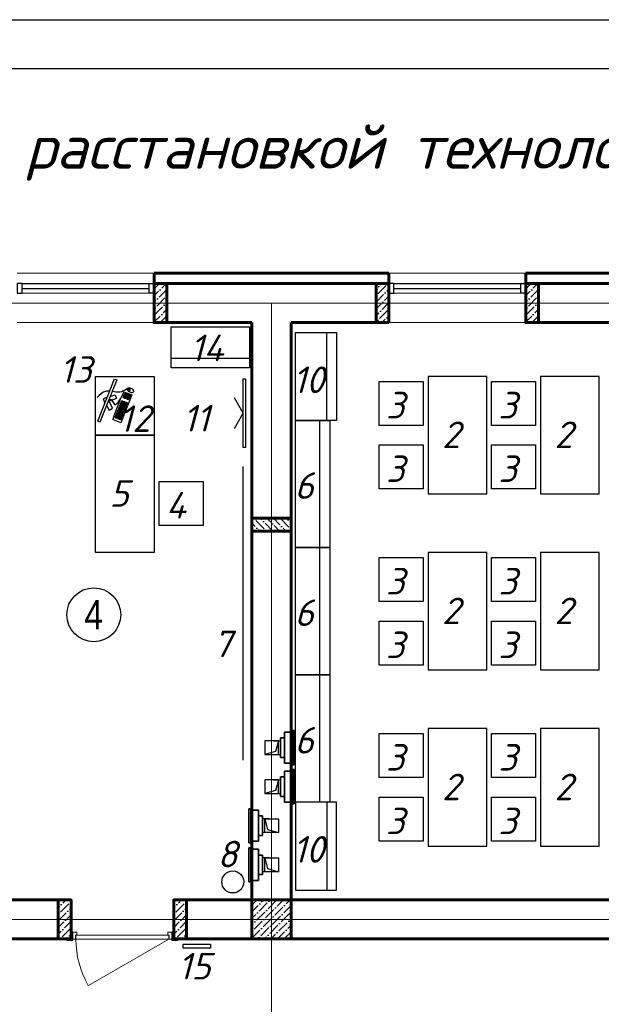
# Model space of a CAD drawing. Header units: millimetres. Extents: x -257011 to 237647566, y 2784933 to 6706507.
# Tile 198 of 256: x 9660689 to 9666636, y 5150281 to 5160346. Entities that reach past the tile are written whole.
import ezdxf

# ---------------------------------------------------------------- set-up
doc = ezdxf.new("R2010")
doc.units = ezdxf.units.MM
doc.header["$LTSCALE"] = 1000
doc.linetypes.add('ACAD_ISO10W100', pattern=[18, 12, -3, 0, -3])
doc.linetypes.add('ADSK_Скрыто', pattern=[6, 3, -3])
for name, color, linetype, lineweight in [('_Hidden_', 7, 'ADSK_Скрыто', 9), ('Doors', 86, 'Continuous', 13), ('expl', 234, 'Continuous', 13), ('Mechanical Equipment', 7, 'Continuous', 18), ('заливки', 250, 'Continuous', 18), ('Калонны', 20, 'Continuous', 25), ('Размеры', 251, 'Continuous', 18)]:
    doc.layers.add(name, color=color, linetype=linetype, lineweight=lineweight)
for name, color, linetype in [('TESS', 252, 'Continuous'), ('ventilatsiya', 7, 'Continuous'), ('ТХ', 7, 'Continuous')]:
    doc.layers.add(name, color=color, linetype=linetype)
doc.styles.get("Standard").update_dxf_attribs({"font": 'ARIALN.TTF'})
doc.styles.add('WMF-Times New Roman0', font='times.ttf')

# ---------------------------------------------------------------- blocks, each defined once
blk = doc.blocks.new('iuluiluiiul')
at = {"layer": 'Doors'}
blk.add_line((1534768, 1631198), (1533946, 1630723), dxfattribs=at)
for points in [[(1533768, 1631268), (1533788, 1631268), (1533788, 1631198), (1533768, 1631198)], [(1533828, 1631238), (1533828, 1631268), (1533788, 1631268), (1533788, 1631198), (1533813, 1631198), (1533813, 1631238)], [(1533818, 1631238), (1534768, 1631238), (1534768, 1631198), (1533818, 1631198)], [(1534758, 1631238), (1534758, 1631268), (1534798, 1631268), (1534798, 1631198), (1534773, 1631198), (1534773, 1631238)], [(1534818, 1631268), (1534798, 1631268), (1534798, 1631198), (1534818, 1631198)], [(1533728, 1631198), (1533788, 1631198), (1533788, 1631183), (1533728, 1631183)], [(1534798, 1631198), (1534858, 1631198), (1534858, 1631183), (1534798, 1631183)]]:
    blk.add_lwpolyline(points, close=True, dxfattribs=at)
blk.add_arc((1534768, 1631198), 950, 180, 210, dxfattribs=at)
blk = doc.blocks.new('wwww')
at = {"layer": 'заливки', "color": 0, "lineweight": 25, "ltscale": 0.15}
for p, q in [((-325484, -679209), (-325477, -679225)), ((-325814, -679382), (-325729, -679357)), ((-325723, -679374), (-325808, -679400)), ((-325729, -679357), (-325713, -679352)), ((-325708, -679369), (-325723, -679374)), ((-325713, -679352), (-325708, -679369)), ((-325699, -679327), (-325681, -679321)), ((-325693, -679344), (-325699, -679327)), ((-325660, -679334), (-325693, -679344)), ((-325687, -679302), (-325671, -679297)), ((-325686, -679305), (-325687, -679302)), ((-325686, -679305), (-325681, -679321)), ((-325671, -679297), (-325660, -679334)), ((-325470, -679244), (-325465, -679256)), ((-325808, -679400), (-325814, -679382))]:
    blk.add_line(p, q, dxfattribs=at)
for points in [[(-325485, -678956), (-325474, -678992), (-326163, -679200), (-326174, -679165)], [(-325563, -679223), (-325558, -679240), (-325573, -679245), (-325579, -679228)], [(-325944, -679338), (-325939, -679355), (-325955, -679360), (-325960, -679343)], [(-325938, -679357), (-325933, -679374), (-325949, -679379), (-325954, -679362)], [(-325933, -679376), (-325927, -679394), (-325943, -679398), (-325948, -679381)], [(-325926, -679333), (-325921, -679350), (-325937, -679355), (-325942, -679337)], [(-325920, -679352), (-325915, -679369), (-325931, -679374), (-325936, -679357)], [(-325915, -679371), (-325909, -679388), (-325925, -679393), (-325930, -679376)], [(-325908, -679327), (-325903, -679344), (-325919, -679349), (-325924, -679332)], [(-325903, -679346), (-325897, -679364), (-325913, -679368), (-325918, -679351)], [(-325897, -679366), (-325892, -679383), (-325907, -679388), (-325912, -679370)], [(-325890, -679322), (-325885, -679339), (-325901, -679344), (-325906, -679327)], [(-325885, -679341), (-325879, -679358), (-325895, -679363), (-325900, -679346)], [(-325879, -679360), (-325874, -679377), (-325889, -679382), (-325895, -679365)], [(-325875, -679317), (-325870, -679334), (-325885, -679339), (-325890, -679322)], [(-325869, -679336), (-325864, -679353), (-325879, -679358), (-325885, -679341)], [(-325863, -679355), (-325858, -679373), (-325874, -679377), (-325879, -679360)], [(-325857, -679312), (-325852, -679329), (-325867, -679334), (-325873, -679316)], [(-325857, -679375), (-325852, -679392), (-325868, -679397), (-325873, -679379)], [(-325851, -679331), (-325846, -679348), (-325862, -679353), (-325867, -679336)], [(-325845, -679350), (-325840, -679367), (-325856, -679372), (-325861, -679355)], [(-325839, -679306), (-325834, -679323), (-325850, -679328), (-325855, -679311)], [(-325839, -679369), (-325834, -679386), (-325850, -679391), (-325855, -679374)], [(-325833, -679325), (-325828, -679343), (-325844, -679347), (-325849, -679330)], [(-325827, -679345), (-325822, -679362), (-325838, -679367), (-325843, -679349)], [(-325821, -679301), (-325816, -679318), (-325832, -679323), (-325837, -679306)], [(-325822, -679364), (-325816, -679381), (-325832, -679386), (-325837, -679369)], [(-325815, -679320), (-325810, -679337), (-325826, -679342), (-325831, -679325)], [(-325810, -679339), (-325804, -679356), (-325820, -679361), (-325825, -679344)], [(-325805, -679296), (-325800, -679313), (-325816, -679318), (-325821, -679301)], [(-325804, -679358), (-325799, -679376), (-325814, -679380), (-325819, -679363)], [(-325800, -679315), (-325794, -679332), (-325810, -679337), (-325815, -679320)], [(-325794, -679335), (-325789, -679352), (-325804, -679356), (-325810, -679339)], [(-325788, -679354), (-325783, -679371), (-325799, -679376), (-325804, -679358)], [(-325788, -679291), (-325782, -679308), (-325798, -679313), (-325803, -679295)], [(-325782, -679310), (-325777, -679327), (-325792, -679332), (-325797, -679315)], [(-325776, -679329), (-325771, -679346), (-325786, -679351), (-325792, -679334)], [(-325770, -679348), (-325765, -679365), (-325781, -679370), (-325786, -679353)], [(-325770, -679285), (-325764, -679302), (-325780, -679307), (-325785, -679290)], [(-325764, -679304), (-325759, -679322), (-325774, -679326), (-325780, -679309)], [(-325758, -679324), (-325753, -679341), (-325769, -679346), (-325774, -679328)], [(-325752, -679343), (-325747, -679360), (-325763, -679365), (-325768, -679348)], [(-325752, -679280), (-325747, -679297), (-325762, -679302), (-325767, -679285)], [(-325746, -679299), (-325741, -679316), (-325756, -679321), (-325762, -679304)], [(-325740, -679318), (-325735, -679335), (-325751, -679340), (-325756, -679323)], [(-325736, -679275), (-325731, -679292), (-325747, -679297), (-325752, -679280)], [(-325734, -679337), (-325729, -679355), (-325745, -679359), (-325750, -679342)], [(-325730, -679294), (-325725, -679312), (-325741, -679316), (-325746, -679299)], [(-325725, -679314), (-325719, -679331), (-325735, -679335), (-325740, -679318)], [(-325718, -679270), (-325713, -679287), (-325729, -679292), (-325734, -679274)], [(-325719, -679333), (-325714, -679350), (-325729, -679355), (-325734, -679337)], [(-325712, -679289), (-325707, -679306), (-325723, -679311), (-325728, -679294)], [(-325707, -679308), (-325701, -679325), (-325717, -679330), (-325722, -679313)], [(-325700, -679264), (-325695, -679281), (-325711, -679286), (-325716, -679269)], [(-325701, -679327), (-325696, -679345), (-325711, -679349), (-325716, -679332)], [(-325695, -679347), (-325690, -679364), (-325705, -679368), (-325711, -679351)], [(-325695, -679284), (-325689, -679301), (-325705, -679305), (-325710, -679288)], [(-325689, -679303), (-325684, -679320), (-325699, -679325), (-325704, -679307)], [(-325682, -679259), (-325677, -679276), (-325693, -679281), (-325698, -679264)], [(-325677, -679341), (-325672, -679358), (-325688, -679363), (-325693, -679346)], [(-325677, -679278), (-325671, -679295), (-325687, -679300), (-325692, -679283)], [(-325659, -679336), (-325654, -679353), (-325670, -679358), (-325675, -679340)], [(-325617, -679239), (-325611, -679256), (-325627, -679261), (-325632, -679244)], [(-325611, -679258), (-325606, -679275), (-325621, -679280), (-325626, -679263)], [(-325605, -679277), (-325600, -679295), (-325615, -679299), (-325621, -679282)], [(-325599, -679297), (-325594, -679314), (-325610, -679319), (-325615, -679301)], [(-325599, -679234), (-325594, -679251), (-325609, -679255), (-325614, -679238)], [(-325593, -679253), (-325588, -679270), (-325603, -679275), (-325609, -679258)], [(-325593, -679316), (-325588, -679333), (-325604, -679338), (-325609, -679321)], [(-325587, -679272), (-325582, -679289), (-325598, -679294), (-325603, -679277)], [(-325581, -679228), (-325576, -679245), (-325591, -679250), (-325597, -679233)], [(-325581, -679291), (-325576, -679308), (-325592, -679313), (-325597, -679296)], [(-325575, -679247), (-325570, -679265), (-325586, -679269), (-325591, -679252)], [(-325576, -679310), (-325570, -679328), (-325586, -679332), (-325591, -679315)], [(-325569, -679267), (-325564, -679284), (-325580, -679288), (-325585, -679271)], [(-325563, -679286), (-325558, -679303), (-325574, -679308), (-325579, -679291)], [(-325557, -679242), (-325552, -679259), (-325568, -679264), (-325573, -679247)], [(-325558, -679305), (-325552, -679322), (-325568, -679327), (-325573, -679310)], [(-325551, -679261), (-325546, -679278), (-325562, -679283), (-325567, -679266)], [(-325546, -679280), (-325540, -679298), (-325556, -679302), (-325561, -679285)], [(-325540, -679300), (-325535, -679317), (-325550, -679321), (-325555, -679304)], [(-325927, -679396), (-325922, -679413), (-325937, -679418), (-325942, -679400)], [(-325921, -679415), (-325916, -679432), (-325931, -679437), (-325937, -679420)], [(-325909, -679390), (-325904, -679407), (-325919, -679412), (-325924, -679395)], [(-325903, -679409), (-325898, -679427), (-325913, -679431), (-325919, -679414)], [(-325891, -679385), (-325886, -679402), (-325901, -679407), (-325907, -679390)], [(-325885, -679404), (-325880, -679421), (-325896, -679426), (-325901, -679409)], [(-325873, -679379), (-325868, -679397), (-325884, -679401), (-325889, -679384)], [(-325867, -679399), (-325862, -679416), (-325878, -679421), (-325883, -679403)], [(-325852, -679394), (-325846, -679411), (-325862, -679416), (-325867, -679399)], [(-325834, -679388), (-325828, -679406), (-325844, -679410), (-325849, -679393)], [(-325816, -679383), (-325811, -679400), (-325826, -679405), (-325831, -679388)]]:
    blk.add_lwpolyline(points, close=True, dxfattribs=at)
for points in [[(-325871, -679073), (-325877, -679070), (-325843, -679016)], [(-325788, -679048), (-325785, -679042), (-325843, -679016)], [(-325552, -679198), (-325513, -679328), (-325964, -679465), (-326004, -679335)], [(-325889, -679117), (-325924, -679194), (-325866, -679220), (-325815, -679108)], [(-325749, -679075), (-325677, -679120), (-325710, -679173), (-325815, -679108)]]:
    blk.add_lwpolyline(points, dxfattribs=at)
for centre, radius, start, end in [((-325114, -681459), 2303, 100.9493, 112.708), ((-325477, -679229), 29.5, 216.9044, 354.8007)]:
    blk.add_arc(centre, radius, start, end, dxfattribs=at)
at = {"layer": 'заливки', "color": 0, "lineweight": 25, "ltscale": 0.15, "extrusion": (0, 0, -1)}
blk.add_ellipse((-325468, -679263), major_axis=(16.4, -53.3), ratio=0.548518, dxfattribs=at)
at = {"layer": 'заливки', "color": 0, "lineweight": 25, "ltscale": 0.15}
blk.add_ellipse((-325473, -679235), major_axis=(3.92, -9.4), ratio=0.353008, dxfattribs=at)
for points, knots in [([(-325685, -679017), (-325698, -678997), (-325744, -678938), (-325827, -678931), (-325886, -678926)], [258.945343, 258.945343, 258.945343, 258.945343, 321.866255, 469.799997, 469.799997, 469.799997, 469.799997]), ([(-325484, -679209), (-325526, -679194), (-325606, -679165), (-325646, -679086), (-325666, -679050)], [0, 0, 0, 0, 117.894714, 225.048375, 225.048375, 225.048375, 225.048375]), ([(-325805, -679092), (-325787, -679100), (-325762, -679126), (-325839, -679240), (-325737, -679231), (-325675, -679225)], [52.696456, 52.696456, 52.696456, 52.696456, 88.452953, 137.856523, 215.270135, 215.270135, 215.270135, 215.270135]), ([(-325800, -679090), (-325797, -679092), (-325794, -679094), (-325788, -679098), (-325785, -679100), (-325780, -679106), (-325778, -679110), (-325775, -679117), (-325774, -679121), (-325774, -679127), (-325774, -679129), (-325775, -679133), (-325775, -679135), (-325777, -679143), (-325779, -679149), (-325783, -679160), (-325786, -679166), (-325791, -679178), (-325793, -679183), (-325796, -679192), (-325797, -679195), (-325798, -679200), (-325798, -679202), (-325798, -679206), (-325798, -679207), (-325797, -679210), (-325796, -679212), (-325795, -679214), (-325794, -679216), (-325791, -679218), (-325790, -679219), (-325786, -679221), (-325784, -679221), (-325778, -679224), (-325773, -679225), (-325761, -679226), (-325754, -679227), (-325740, -679227), (-325732, -679226), (-325709, -679225), (-325692, -679224), (-325675, -679222)], [54.981019, 54.981019, 54.981019, 54.981019, 61.260874, 61.260874, 69.6918, 69.6918, 78.122727, 78.122727, 86.553654, 86.553654, 90.403827, 90.403827, 94.253999, 94.253999, 104.434609, 104.434609, 114.615219, 114.615219, 124.795829, 124.795829, 131.641747, 131.641747, 135.939583, 135.939583, 141.201002, 141.201002, 146.462422, 146.462422, 151.723841, 151.723841, 156.985261, 156.985261, 162.24668, 162.24668, 172.922377, 172.922377, 183.598075, 183.598075, 194.273772, 194.273772, 215.270135, 215.270135, 215.270135, 215.270135])]:
    blk.add_open_spline(points, degree=3, knots=knots, dxfattribs=at)
blk = doc.blocks.new('Осевые декоративные вентиляторы для вытяжной вентиляции с производительностью до 310 м3 - ВЕНТС 100 ЛД турбо-1935147-Вентиляция_ План 1го этажа')
at = {"layer": '_Hidden_', "color": 5, "lineweight": 35}
for p, q in [((7212.2, 27527.7), (7212.2, 27527.5)), ((7212.2, 27527.5), (7212.2, 27527.7)), ((7224.3, 27527.5), (7224.3, 27527.7)), ((7224.3, 27527.7), (7224.3, 27527.5)), ((7245.8, 27527.5), (7245.8, 27527.7)), ((7245.8, 27527.7), (7245.8, 27527.5)), ((7247.5, 27535.3), (7247.7, 27535.3)), ((7212.2, 27368.8), (7212.2, 27368.7)), ((7212.2, 27368.7), (7212.2, 27368.8)), ((7224.3, 27368.7), (7224.3, 27368.8)), ((7224.3, 27368.8), (7224.3, 27368.7)), ((7245.8, 27368.8), (7245.8, 27368.7)), ((7245.8, 27368.7), (7245.8, 27368.8)), ((7247.7, 27360.8), (7247.5, 27360.8))]:
    blk.add_line(p, q, dxfattribs=at)
at = {"layer": 'Mechanical Equipment', "color": 5, "lineweight": 35}
for p, q in [((7224.3, 27527.7), (7212.2, 27527.7)), ((7212.2, 27527.7), (7212.2, 27527.5)), ((7212.2, 27522.7), (7212.2, 27527.7)), ((7245.8, 27527.7), (7224.3, 27527.7)), ((7224.3, 27527.5), (7224.3, 27527.7)), ((7224.3, 27527.7), (7224.3, 27527.5)), ((7245.8, 27527.5), (7245.8, 27527.7)), ((7245.8, 27527.7), (7245.8, 27522.7)), ((7247.3, 27535.3), (7247.3, 27360.8)), ((7247.4, 27535.3), (7247.4, 27360.8)), ((7247.5, 27535.3), (7252.3, 27535.3)), ((7252.3, 27535.3), (7257, 27535.3)), ((7252.3, 27535.3), (7252.3, 27360.8)), ((7257, 27535.3), (7261.8, 27535.3)), ((7261.8, 27360.8), (7261.8, 27535.3)), ((7212.2, 27498.2), (7191.6, 27498.2)), ((7191.6, 27398.2), (7191.6, 27498.2)), ((7212.2, 27373.7), (7212.2, 27522.7)), ((7245.8, 27522.7), (7245.8, 27373.7)), ((7191.6, 27398.2), (7212.2, 27398.2)), ((7212.2, 27368.7), (7212.2, 27373.7)), ((7212.2, 27368.8), (7212.2, 27368.7)), ((7212.2, 27368.7), (7224.3, 27368.7)), ((7224.3, 27368.7), (7224.3, 27368.8)), ((7224.3, 27368.8), (7224.3, 27368.7)), ((7224.3, 27368.7), (7245.8, 27368.7)), ((7245.8, 27373.7), (7245.8, 27368.7)), ((7245.8, 27368.7), (7245.8, 27368.8)), ((7252.3, 27360.8), (7247.5, 27360.8)), ((7257, 27360.8), (7252.3, 27360.8)), ((7261.8, 27360.8), (7257, 27360.8))]:
    blk.add_line(p, q, dxfattribs=at)

msp = doc.modelspace()

# ---------------------------------------------------------------- hatches: boundary and pattern name
at = {"ltscale": 100}
h = msp.add_hatch(dxfattribs=at)
h.set_pattern_fill('ANSI36', color=256, scale=15, style=0)
h.set_pattern_definition([(45, (9789965.837, 4440094.743), (25.2569703, 92.6088912), [119.0625, -23.8125, 0, -23.8125])])
h.paths.add_polyline_path([(9662063.575, 5157249.213), (9662193.575, 5157249.213), (9662193.575, 5157649.213), (9662063.575, 5157649.213)])
h = msp.add_hatch(dxfattribs=at)
h.set_pattern_fill('ANSI36', color=256, scale=15, style=0)
h.set_pattern_definition([(45, (9795535.837, 4440094.743), (25.2569703, 92.6088912), [119.0625, -23.8125, 0, -23.8125])])
h.paths.add_polyline_path([(9664333.575, 5157249.213), (9664463.575, 5157249.213), (9664463.575, 5157649.213), (9664333.575, 5157649.213)])
h = msp.add_hatch(dxfattribs=at)
h.set_pattern_fill('ANSI36', color=256, scale=15, style=0)
h.set_pattern_definition([(45, (9793765.837, 4440094.743), (25.2569703, 92.6088912), [119.0625, -23.8125, 0, -23.8125])])
h.paths.add_polyline_path([(9665863.575, 5157249.213), (9665993.575, 5157249.213), (9665993.575, 5157649.213), (9665863.575, 5157649.213)])
h = msp.add_hatch(dxfattribs=at)
h.set_pattern_fill('ANSI36', color=256, scale=15, angle=90, style=0)
h.set_pattern_definition([(135, (10394327.577, 5284221.475), (-92.6088912, 25.2569703), [119.0625, -23.8125, 0, -23.8125])])
h.paths.add_polyline_path([(9663463.575, 5155119.213), (9663463.575, 5155249.213), (9663063.575, 5155249.213), (9663063.575, 5155119.213)])
h = msp.add_hatch(dxfattribs=at)
h.set_pattern_fill('ANSI36', color=256, scale=15, style=0)
h.set_pattern_definition([(45, (9790185.837, 4420085.21), (25.2569703, 92.6088912), [119.0625, -23.8125, 0, -23.8125])])
h.paths.add_polyline_path([(9661083.575, 5150949.213), (9661213.575, 5150949.213), (9661213.575, 5151349.213), (9661083.575, 5151349.213)])
h = msp.add_hatch(dxfattribs=at)
h.set_pattern_fill('ANSI36', color=256, scale=15, style=0)
h.set_pattern_definition([(45, (9791365.837, 4420085.21), (25.2569703, 92.6088912), [119.0625, -23.8125, 0, -23.8125])])
h.paths.add_polyline_path([(9662263.575, 5150949.213), (9662393.575, 5150949.213), (9662393.575, 5151349.213), (9662263.575, 5151349.213)])
h = msp.add_hatch(dxfattribs=at)
h.set_pattern_fill('ANSI36', color=256, scale=15, style=0)
h.set_pattern_definition([(45, (-7381698.976, 14334179.213), (25.25697034, 92.60889125), [119.0625, -23.8125, 0, -23.8125])])
h.paths.add_polyline_path([(9663063.575, 5151349.213), (9663463.575, 5151349.213), (9663463.575, 5150949.213), (9663063.575, 5150949.213)])

# ---------------------------------------------------------------- linework, layer by layer
at = {"lineweight": 9, "ltscale": 100}
for p, q in [((9660663.575, 5157756.213), (9662063.575, 5157756.213)), ((9664463.575, 5157756.213), (9665863.575, 5157756.213)), ((9660663.575, 5157249.213), (9662063.575, 5157249.213)), ((9664463.575, 5157249.213), (9665863.575, 5157249.213))]:
    msp.add_line(p, q, dxfattribs=at)
at = {"color": 5}
for p, q in [((9660713.575, 5157649.213), (9662013.575, 5157649.213)), ((9664513.575, 5157649.213), (9665813.575, 5157649.213)), ((9660713.575, 5157599.213), (9662013.575, 5157599.213)), ((9664513.575, 5157599.213), (9665813.575, 5157599.213))]:
    msp.add_line(p, q, dxfattribs=at)
at = {"lineweight": 60, "ltscale": 100}
for p, q in [((9662063.575, 5157649.213), (9662063.575, 5157249.213)), ((9664463.575, 5157649.213), (9664463.575, 5157249.213)), ((9665863.575, 5157649.213), (9665863.575, 5157249.213)), ((9663063.575, 5157249.213), (9663063.575, 5151349.213)), ((9663463.575, 5157249.213), (9663463.575, 5151349.213)), ((9661213.575, 5151349.213), (9653863.575, 5151349.213)), ((9661213.575, 5151349.213), (9661213.575, 5150949.213)), ((9663063.575, 5151349.213), (9662263.575, 5151349.213)), ((9662263.575, 5151349.213), (9662263.575, 5150949.213)), ((9670683.575, 5151349.213), (9663463.575, 5151349.213)), ((9661213.575, 5150949.213), (9653463.575, 5150949.212)), ((9670683.575, 5150949.213), (9662263.575, 5150949.213))]:
    msp.add_line(p, q, dxfattribs=at)
at = {"color": 5, "lineweight": 0}
for p, q in [((9660713.575, 5157549.213), (9662013.575, 5157549.213)), ((9664513.575, 5157549.213), (9665813.575, 5157549.213))]:
    msp.add_line(p, q, dxfattribs=at)
at = {"color": 1, "linetype": 'ACAD_ISO10W100', "lineweight": 9, "ltscale": 100}
for p, q in [((9672863.575, 5157449.213), (9653663.575, 5157449.213)), ((9663263.575, 5157449.213), (9663263.575, 5141849.213)), ((9672863.575, 5151149.213), (9653663.575, 5151149.213))]:
    msp.add_line(p, q, dxfattribs=at)
at = {"color": 1}
msp.add_lwpolyline([(9640518.224, 5160346.136), (9682518.224, 5160346.136), (9682518.224, 5130646.136), (9640518.224, 5130646.136)], close=True, dxfattribs=at)
at = {"lineweight": 30}
msp.add_lwpolyline([(9642518.224, 5159846.136), (9682018.224, 5159846.136), (9682018.224, 5131146.136), (9642518.224, 5131146.136)], close=True, dxfattribs=at)
at = {"color": 252, "lineweight": 60, "ltscale": 100}
for points in [[(9662063.575, 5157649.213), (9662063.575, 5157756.213)], [(9662063.575, 5157756.212), (9664463.575, 5157756.212)], [(9664463.575, 5157649.213), (9664463.575, 5157756.213)], [(9665863.575, 5157649.213), (9665863.575, 5157756.213)], [(9665863.575, 5157756.212), (9667363.575, 5157756.212)]]:
    msp.add_lwpolyline(points, dxfattribs=at)
at = {"color": 32, "lineweight": 30, "ltscale": 100}
for points in [[(9662063.575, 5157749.212), (9664463.575, 5157749.212)], [(9665863.575, 5157749.212), (9667363.575, 5157749.212)]]:
    msp.add_lwpolyline(points, dxfattribs=at)
at = {"color": 5}
for points in [[(9660663.575, 5157549.213), (9660713.575, 5157549.213), (9660713.575, 5157649.213), (9660663.575, 5157649.213)], [(9662063.575, 5157549.213), (9662013.575, 5157549.213), (9662013.575, 5157649.213), (9662063.575, 5157649.213)], [(9664463.575, 5157549.213), (9664513.575, 5157549.213), (9664513.575, 5157649.213), (9664463.575, 5157649.213)], [(9665863.575, 5157549.213), (9665813.575, 5157549.213), (9665813.575, 5157649.213), (9665863.575, 5157649.213)]]:
    msp.add_lwpolyline(points, close=True, dxfattribs=at)
at = {"lineweight": 60, "ltscale": 100}
for points in [[(9662063.575, 5157649.213), (9664463.575, 5157649.213)], [(9665863.575, 5157649.213), (9667363.575, 5157649.213)], [(9662063.575, 5157249.213), (9663063.575, 5157249.213)], [(9663463.575, 5157249.213), (9664463.575, 5157249.213)], [(9665863.575, 5157249.213), (9667363.575, 5157249.213)]]:
    msp.add_lwpolyline(points, dxfattribs=at)
at = {"ltscale": 100}
msp.add_lwpolyline([(9662360.168, 5150896.025), (9662640.168, 5150896.025), (9662640.168, 5150856.025), (9662360.168, 5150856.025)], close=True, dxfattribs=at)
at = {"layer": 'expl', "lineweight": 30}
msp.add_circle((9661446.018, 5154263.292), 275.112, dxfattribs=at)
at = {"layer": 'ventilatsiya', "lineweight": 30, "ltscale": 100}
for p, q in [((9663288.258, 5152975.54), (9663355.279, 5152975.54)), ((9663333.575, 5152975.54), (9663304.454, 5152867.193)), ((9663304.454, 5152867.193), (9663193.575, 5152835.54)), ((9663288.258, 5152835.54), (9663355.279, 5152835.54)), ((9663288.258, 5152576.002), (9663355.279, 5152576.002)), ((9663333.575, 5152576.002), (9663304.454, 5152467.655)), ((9663304.454, 5152467.655), (9663193.575, 5152436.002)), ((9663288.258, 5152436.002), (9663355.279, 5152436.002)), ((9663238.892, 5152176.465), (9663171.871, 5152176.465)), ((9663193.575, 5152176.465), (9663222.696, 5152068.118)), ((9663238.892, 5152036.465), (9663171.871, 5152036.465)), ((9663222.696, 5152068.118), (9663333.575, 5152036.465)), ((9663238.892, 5151776.927), (9663171.871, 5151776.927)), ((9663193.575, 5151776.927), (9663222.696, 5151668.58)), ((9663238.892, 5151636.927), (9663171.871, 5151636.927)), ((9663222.696, 5151668.58), (9663333.575, 5151636.927))]:
    msp.add_line(p, q, dxfattribs=at)
for points in [[(9663333.575, 5152975.54), (9663193.575, 5152975.54), (9663193.575, 5152835.54), (9663333.575, 5152835.54)], [(9663333.575, 5152576.002), (9663193.575, 5152576.002), (9663193.575, 5152436.002), (9663333.575, 5152436.002)], [(9663193.575, 5152176.465), (9663333.575, 5152176.465), (9663333.575, 5152036.465), (9663193.575, 5152036.465)], [(9663193.575, 5151776.927), (9663333.575, 5151776.927), (9663333.575, 5151636.927), (9663193.575, 5151636.927)]]:
    msp.add_lwpolyline(points, close=True, dxfattribs=at)
at = {"layer": 'Размеры', "lineweight": 60, "ltscale": 5}
for points in [[(9662193.575, 5157249.213), (9662063.575, 5157249.213), (9662063.575, 5157649.213), (9662193.575, 5157649.213)], [(9664463.575, 5157249.213), (9664333.575, 5157249.213), (9664333.575, 5157649.213), (9664463.575, 5157649.213)], [(9665993.575, 5157249.213), (9665863.575, 5157249.213), (9665863.575, 5157649.213), (9665993.575, 5157649.213)], [(9663463.575, 5155249.213), (9663463.575, 5155119.213), (9663063.575, 5155119.213), (9663063.575, 5155249.213)], [(9661213.575, 5150949.213), (9661083.575, 5150949.213), (9661083.575, 5151349.213), (9661213.575, 5151349.213)], [(9662393.575, 5150949.213), (9662263.575, 5150949.213), (9662263.575, 5151349.213), (9662393.575, 5151349.213)], [(9663463.575, 5150949.213), (9663063.575, 5150949.213), (9663063.575, 5151349.213), (9663463.575, 5151349.213)]]:
    msp.add_lwpolyline(points, close=True, dxfattribs=at)
at = {"layer": 'ТХ', "ltscale": 5}
msp.add_line((9662969.313, 5155778.217), (9662969.313, 5152778.217), dxfattribs=at)
for points in [[(9663037.991, 5157206.301), (9663037.991, 5156786.301), (9662237.991, 5156786.301), (9662237.991, 5157206.301)], [(9663509.033, 5157149.213), (9663929.033, 5157149.213), (9663929.033, 5156249.213), (9663509.033, 5156249.213)], [(9663829.033, 5157149.213), (9663929.033, 5157149.213), (9663929.033, 5156249.213), (9663829.033, 5156249.213)], [(9663037.991, 5156886.301), (9663037.991, 5156786.301), (9662237.991, 5156786.301), (9662237.991, 5156886.301)], [(9661463.575, 5156699.213), (9662063.575, 5156699.213), (9662063.575, 5156099.213), (9661463.575, 5156099.213)], [(9662973.882, 5156674.086), (9662998.882, 5156674.086), (9662998.882, 5155974.086), (9662973.882, 5155974.086)], [(9664363.575, 5156649.213), (9664813.575, 5156649.213), (9664813.575, 5156199.213), (9664363.575, 5156199.213)], [(9664863.575, 5155499.213), (9665463.575, 5155499.213), (9665463.575, 5156699.213), (9664863.575, 5156699.213)], [(9665513.575, 5156649.213), (9665963.575, 5156649.213), (9665963.575, 5156199.213), (9665513.575, 5156199.213)], [(9666013.575, 5155499.213), (9666613.575, 5155499.213), (9666613.575, 5156699.213), (9666013.575, 5156699.213)], [(9663509.033, 5156249.213), (9663859.033, 5156249.213), (9663859.033, 5154949.213), (9663509.033, 5154949.213)], [(9663759.033, 5156249.213), (9663859.033, 5156249.213), (9663859.033, 5154949.213), (9663759.033, 5154949.213)], [(9661463.575, 5156099.213), (9662063.575, 5156099.213), (9662063.575, 5154899.213), (9661463.575, 5154899.213)], [(9664363.575, 5155999.213), (9664813.575, 5155999.213), (9664813.575, 5155549.213), (9664363.575, 5155549.213)], [(9665513.575, 5155999.213), (9665963.575, 5155999.213), (9665963.575, 5155549.213), (9665513.575, 5155549.213)], [(9662113.575, 5155626.272), (9662563.575, 5155626.272), (9662563.575, 5155176.272), (9662113.575, 5155176.272)], [(9663509.033, 5154949.213), (9663859.033, 5154949.213), (9663859.033, 5153649.213), (9663509.033, 5153649.213)], [(9663759.033, 5154949.213), (9663859.033, 5154949.213), (9663859.033, 5153649.213), (9663759.033, 5153649.213)], [(9664363.575, 5154849.213), (9664813.575, 5154849.213), (9664813.575, 5154399.213), (9664363.575, 5154399.213)], [(9664863.575, 5153699.213), (9665463.575, 5153699.213), (9665463.575, 5154899.213), (9664863.575, 5154899.213)], [(9665513.575, 5154849.213), (9665963.575, 5154849.213), (9665963.575, 5154399.213), (9665513.575, 5154399.213)], [(9666013.575, 5153699.213), (9666613.575, 5153699.213), (9666613.575, 5154899.213), (9666013.575, 5154899.213)], [(9664363.575, 5154199.213), (9664813.575, 5154199.213), (9664813.575, 5153749.213), (9664363.575, 5153749.213)], [(9665513.575, 5154199.213), (9665963.575, 5154199.213), (9665963.575, 5153749.213), (9665513.575, 5153749.213)], [(9663509.033, 5153649.213), (9663859.033, 5153649.213), (9663859.033, 5152349.213), (9663509.033, 5152349.213)], [(9663759.033, 5153649.213), (9663859.033, 5153649.213), (9663859.033, 5152349.213), (9663759.033, 5152349.213)], [(9664363.575, 5153049.213), (9664813.575, 5153049.213), (9664813.575, 5152599.213), (9664363.575, 5152599.213)], [(9664863.575, 5151899.213), (9665463.575, 5151899.213), (9665463.575, 5153099.213), (9664863.575, 5153099.213)], [(9665513.575, 5153049.213), (9665963.575, 5153049.213), (9665963.575, 5152599.213), (9665513.575, 5152599.213)], [(9666013.575, 5151899.213), (9666613.575, 5151899.213), (9666613.575, 5153099.213), (9666013.575, 5153099.213)], [(9663509.033, 5151449.213), (9663929.033, 5151449.213), (9663929.033, 5152349.213), (9663509.033, 5152349.213)], [(9663829.033, 5151449.213), (9663929.033, 5151449.213), (9663929.033, 5152349.213), (9663829.033, 5152349.213)], [(9664363.575, 5152399.213), (9664813.575, 5152399.213), (9664813.575, 5151949.213), (9664363.575, 5151949.213)], [(9665513.575, 5152399.213), (9665963.575, 5152399.213), (9665963.575, 5151949.213), (9665513.575, 5151949.213)]]:
    msp.add_lwpolyline(points, close=True, dxfattribs=at)
msp.add_lwpolyline([(9662883.343, 5156167.267), (9662973.882, 5156324.086), (9662883.343, 5156480.904)], dxfattribs=at)
at = {"layer": 'ТХ', "ltscale": 3}
msp.add_circle((9662867.832, 5151532.912), 112.829, dxfattribs=at)

# ---------------------------------------------------------------- block references
at = {"lineweight": 60}
msp.add_blockref('iuluiluiiul', (8127445.109, 3519750.785), dxfattribs=at)
at = {"layer": 'TESS', "color": 16, "xscale": 0.6480000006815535, "yscale": 0.6480000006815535, "zscale": 0.6480000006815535, "rotation": 51.30378353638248}
msp.add_blockref('wwww', (9450142.182, 5596348.475), dxfattribs=at)
at = {"layer": 'ventilatsiya', "color": 5, "lineweight": 30, "true_color": 0x0000ff, "yscale": 2, "zscale": 2}
for p, xscale in [((9648972.069, 5098009.195), 2), ((9648972.069, 5097609.658), 2), ((9677555.081, 5097210.12), -2), ((9677555.081, 5096810.583), -2)]:
    msp.add_blockref('Осевые декоративные вентиляторы для вытяжной вентиляции с производительностью до 310 м3 - ВЕНТС 100 ЛД турбо-1935147-Вентиляция_ План 1го этажа', p, dxfattribs=dict(at, xscale=xscale))

# ---------------------------------------------------------------- texts
at = {"insert": (9663165.782, 5159272.463), "char_height": 450, "width": 30637.42315, "attachment_point": 2, "style": 'WMF-Times New Roman0'}
msp.add_mtext('{\\fISOCPEUR|b1|i1|c204|p34;План стен первого этажа с расстановкой технологического оборудования}', dxfattribs=at)
at = {"lineweight": 9, "insert": (9661349.622, 5154114.626), "char_height": 300, "width": 349.18984, "attachment_point": 7}
msp.add_mtext('4', dxfattribs=at)
at = {"layer": 'Калонны', "char_height": 271.656}
for s, insert, attachment_point in [('{\\fArial|b0|i0|c204|p34;\\C150; \\fISOCPEUR|b0|i1|c204|p34;\\C1;14}', (9662326.167, 5156855.54), 7), ('{\\fArial|b0|i0|c204|p34;\\C150; \\fISOCPEUR|b0|i1|c0|p34;\\C1;13}', (9660992.4, 5156633.88), 7), ('{\\fArial|b0|i0|c204|p34;\\C150; \\fISOCPEUR|b0|i1|c204|p34;\\C1;1\\fISOCPEUR|b0|i1|c0|p34;0}', (9663374.646, 5156529.412), 7), ('{\\fArial|b0|i0|c204|p34;\\C150; \\fISOCPEUR|b0|i1|c204|p34;\\C1;3}', (9664327.317, 5156269.671), 7), ('{\\fArial|b0|i0|c204|p34;\\C150; \\fISOCPEUR|b0|i1|c204|p34;\\C1;3}', (9665477.317, 5156269.671), 7), ('{\\fArial|b0|i0|c204|p34;\\C150; \\fISOCPEUR|b0|i1|c0|p34;\\C1;12}', (9661598.031, 5156132.071), 7), ('{\\fArial|b0|i0|c204|p34;\\C150; \\fISOCPEUR|b0|i1|c0|p34;\\C1;11}', (9662251.267, 5156136.076), 7), ('{\\fArial|b0|i0|c204|p34;\\C150; \\fISOCPEUR|b0|i1|c204|p34;\\C1;2}', (9664901.169, 5155967.283), 7), ('{\\fArial|b0|i0|c204|p34;\\C150; \\fISOCPEUR|b0|i1|c204|p34;\\C1;2}', (9666051.169, 5155967.283), 7), ('{\\fArial|b0|i0|c204|p34;\\C150; \\fISOCPEUR|b0|i1|c204|p34;\\C1;3}', (9664327.317, 5155619.671), 7), ('{\\fArial|b0|i0|c204|p34;\\C150; \\fISOCPEUR|b0|i1|c204|p34;\\C1;3}', (9665477.317, 5155619.671), 7), ('{\\fArial|b0|i0|c204|p34;\\C150; \\fISOCPEUR|b0|i1|c204|p34;\\C1;5}', (9661501.169, 5155367.283), 7), ('{\\fArial|b0|i0|c204|p34;\\C150; \\fISOCPEUR|b0|i1|c204|p34;\\C1;6}', (9663393.357, 5155448.228), 7), ('{\\fArial|b0|i0|c204|p34;\\C150; \\fISOCPEUR|b0|i1|c204|p34;\\C1;4}', (9662077.317, 5155246.731), 7), ('{\\fArial|b0|i0|c204|p34;\\C150; \\fISOCPEUR|b0|i1|c204|p34;\\C1;3}', (9664327.317, 5154469.671), 7), ('{\\fArial|b0|i0|c204|p34;\\C150; \\fISOCPEUR|b0|i1|c204|p34;\\C1;3}', (9665477.317, 5154469.671), 7), ('{\\fArial|b0|i0|c204|p34;\\C150; \\fISOCPEUR|b0|i1|c204|p34;\\C1;6}', (9663393.357, 5154148.228), 7), ('{\\fArial|b0|i0|c204|p34;\\C150; \\fISOCPEUR|b0|i1|c204|p34;\\C1;2}', (9664901.169, 5154167.283), 7), ('{\\fArial|b0|i0|c204|p34;\\C150; \\fISOCPEUR|b0|i1|c204|p34;\\C1;2}', (9666051.169, 5154167.283), 7), ('{\\fArial|b0|i0|c204|p34;\\C150; \\fISOCPEUR|b0|i1|c204|p34;\\C1;7}', (9662561.399, 5153829.624), 7), ('{\\fArial|b0|i0|c204|p34;\\C150; \\fISOCPEUR|b0|i1|c204|p34;\\C1;3}', (9664327.317, 5153819.671), 7), ('{\\fArial|b0|i0|c204|p34;\\C150; \\fISOCPEUR|b0|i1|c204|p34;\\C1;3}', (9665477.317, 5153819.671), 7), ('{\\fArial|b0|i0|c204|p34;\\C150; \\fISOCPEUR|b0|i1|c204|p34;\\C1;6}', (9663393.357, 5152844.671), 7), ('{\\fArial|b0|i0|c204|p34;\\C150; \\fISOCPEUR|b0|i1|c204|p34;\\C1;3}', (9664327.317, 5152669.671), 7), ('{\\fArial|b0|i0|c204|p34;\\C150; \\fISOCPEUR|b0|i1|c204|p34;\\C1;3}', (9665477.317, 5152669.671), 7), ('{\\fArial|b0|i0|c204|p34;\\C150; \\fISOCPEUR|b0|i1|c204|p34;\\C1;2}', (9664901.169, 5152367.283), 7), ('{\\fArial|b0|i0|c204|p34;\\C150; \\fISOCPEUR|b0|i1|c204|p34;\\C1;2}', (9666051.169, 5152367.283), 7), ('{\\fArial|b0|i0|c204|p34;\\C150; \\fISOCPEUR|b0|i1|c204|p34;\\C1;3}', (9664327.317, 5152019.671), 7), ('{\\fArial|b0|i0|c204|p34;\\C150; \\fISOCPEUR|b0|i1|c204|p34;\\C1;3}', (9665477.317, 5152019.671), 7), ('{\\fArial|b0|i0|c204|p34;\\C150; \\fISOCPEUR|b0|i1|c204|p34;\\C1;1\\fISOCPEUR|b0|i1|c0|p34;0}', (9663374.646, 5151729.412), 7), ('{\\fArial|b0|i0|c204|p34;\\C150; \\fISOCPEUR|b0|i1|c204|p34;\\C1;8}', (9662604.191, 5151681.031), 7), ('{\\fArial|b0|i0|c204|p34;\\C150; \\fISOCPEUR|b0|i1|c204|p34;\\C1;15}', (9662641.44, 5150806.951), 3)]:
    msp.add_mtext(s, dxfattribs=dict(at, insert=insert, attachment_point=attachment_point))

doc.saveas('drawing.dxf')
